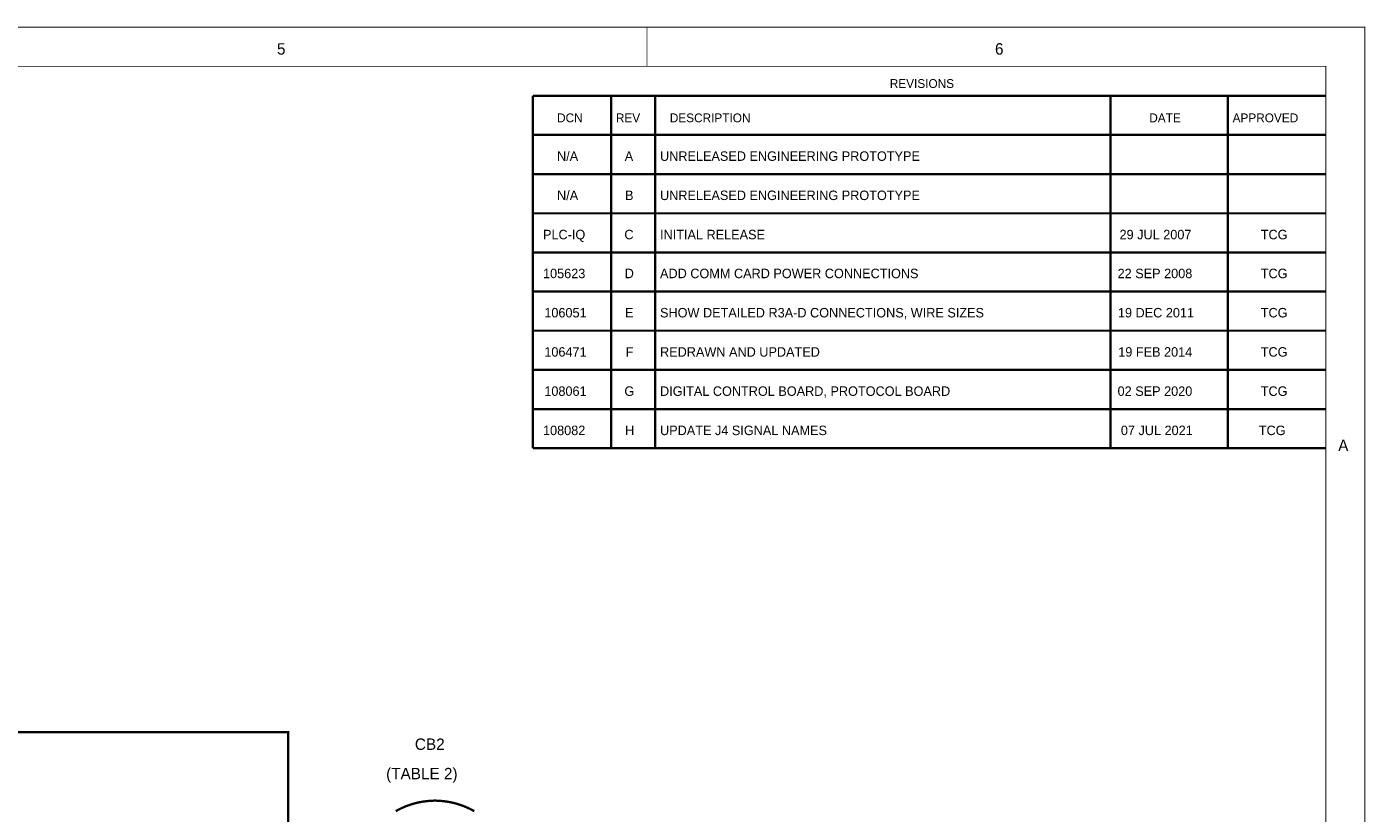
# Model space of a CAD drawing. Extents: x 0 to 22, y 0 to 17.
# Tile 62 of 62: x 15.2 to 22, y 13 to 17. Entities that reach past the tile are written whole.
import ezdxf

# ---------------------------------------------------------------- set-up
doc = ezdxf.new("R2010")
doc.units = 0
doc.layers.add('SHEET', color=255, linetype='CONTINUOUS')

msp = doc.modelspace()

# ---------------------------------------------------------------- linework, layer by layer
at = {"layer": 'SHEET', "const_width": 0.0039}
for points in [[(0.0008, 17), (0.0008, 0), (21.9992, 0), (21.9992, 17), (0.0008, 17), (0.0008, 17)], [(0.0008, 17), (21.9992, 17), (21.9992, 0), (0.0008, 0), (0.0008, 17)], [(0.2012, 16.7997), (0.2012, 0.1995), (21.7997, 0.1995), (21.7997, 16.7997), (0.2012, 16.7997), (0.2012, 16.7997)], [(0.2012, 16.7997), (21.7997, 16.7997), (21.7997, 0.1995), (0.2012, 0.1995), (0.2012, 16.7997)]]:
    msp.add_lwpolyline(points, close=True, dxfattribs=at)
at = {"layer": 'SHEET'}
for points, const_width in [([(18.3333, 17), (18.3333, 16.7997)], 0.0039), ([(21.9992, 17), (21.7997, 17)], 0.0039), ([(21.9992, 17), (21.9992, 16.7997)], 0.0039), ([(21.7997, 16.6494), (17.7499, 16.6494)], 0.0118), ([(17.7499, 16.6494), (17.7499, 14.8497)], 0.0118), ([(18.1497, 16.6494), (18.1497, 14.8497)], 0.0118), ([(18.3751, 16.6494), (18.3751, 14.8497)], 0.0118), ([(20.6996, 16.6494), (20.6996, 14.8497)], 0.0118), ([(21.2997, 16.6494), (21.2997, 14.8497)], 0.0118), ([(21.7997, 16.4499), (17.7499, 16.4499)], 0.0118), ([(21.7997, 16.2496), (17.7499, 16.2496)], 0.0118), ([(21.7997, 16.0492), (17.7499, 16.0492)], 0.0118), ([(21.7997, 15.8497), (17.7499, 15.8497)], 0.0118), ([(21.7997, 15.6494), (17.7499, 15.6494)], 0.0118), ([(21.7997, 15.4499), (17.7499, 15.4499)], 0.0118), ([(21.7997, 15.2496), (17.7499, 15.2496)], 0.0118), ([(21.7997, 15.0492), (17.7499, 15.0492)], 0.0118), ([(21.7997, 14.8497), (17.7499, 14.8497)], 0.0118), ([(10.8005, 12.6995), (10.8005, 13.3998), (16.4996, 13.3998), (16.4996, 12.8998), (16.8501, 12.8998)], 0.0118), ([(17.4503, 12.9958), (17.4386, 13.0025), (17.4269, 13.0083), (17.4144, 13.0142), (17.4027, 13.0192), (17.3902, 13.0242), (17.3776, 13.0284), (17.3651, 13.0326), (17.3526, 13.0359), (17.3401, 13.0392), (17.3276, 13.0417), (17.3142, 13.0442), (17.3017, 13.0459), (17.2883, 13.0476), (17.2758, 13.0484), (17.2633, 13.0492), (17.2499, 13.0501), (17.2366, 13.0492), (17.2241, 13.0484), (17.2115, 13.0476), (17.1982, 13.0459), (17.1857, 13.0442), (17.1723, 13.0417), (17.1598, 13.0392), (17.1473, 13.0359), (17.1348, 13.0326), (17.1222, 13.0284), (17.1097, 13.0242), (17.0972, 13.0192), (17.0855, 13.0142), (17.073, 13.0083), (17.0613, 13.0025), (17.0496, 12.9958)], 0.0118)]:
    msp.add_lwpolyline(points, dxfattribs=dict(at, const_width=const_width))

# ---------------------------------------------------------------- texts
for s, height, p in [('5', 0.0584, (16.4428, 16.8598)), ('6', 0.0584, (20.1103, 16.8598)), ('REVISIONS', 0.04508, (19.5728, 16.6895)), ('DCN', 0.04508, (17.8734, 16.5142)), ('REV', 0.04508, (18.1739, 16.5142)), ('DESCRIPTION', 0.045075, (18.4494, 16.5142)), ('DATE', 0.04508, (20.8982, 16.5142)), ('APPROVED', 0.04508, (21.3239, 16.5142)), ('N/A', 0.04841, (17.8734, 16.3172)), ('A', 0.0484, (18.219, 16.3172)), ('UNRELEASED ENGINEERING PROTOTYPE', 0.048414, (18.3993, 16.3172)), ('N/A', 0.04841, (17.8734, 16.1169)), ('B', 0.0484, (18.2207, 16.1169)), ('UNRELEASED ENGINEERING PROTOTYPE', 0.048414, (18.3993, 16.1169)), ('PLC-IQ', 0.04841, (17.8017, 15.9165)), ('C', 0.0484, (18.2173, 15.9165)), ('INITIAL RELEASE', 0.048414, (18.3993, 15.9165)), ('29 JUL 2007', 0.048414, (20.7463, 15.9165)), ('TCG', 0.04841, (21.4675, 15.9165)), ('105623', 0.04841, (17.8017, 15.7179)), ('D', 0.0484, (18.219, 15.7179)), ('ADD COMM CARD POWER CONNECTIONS', 0.048414, (18.3993, 15.7179)), ('22 SEP 2008', 0.048414, (20.7363, 15.7179)), ('TCG', 0.04841, (21.4675, 15.7179)), ('106051', 0.04841, (17.8083, 15.5175)), ('E', 0.0484, (18.2207, 15.5175)), ('SHOW DETAILED R3A-D CONNECTIONS, WIRE SIZES', 0.048414, (18.3993, 15.5175)), ('19 DEC 2011', 0.048414, (20.738, 15.5175)), ('TCG', 0.04841, (21.4675, 15.5175)), ('106471', 0.04841, (17.8083, 15.3172)), ('F', 0.0484, (18.224, 15.3172)), ('REDRAWN AND UPDATED', 0.048414, (18.3993, 15.3172)), ('19 FEB 2014', 0.048414, (20.7397, 15.3172)), ('TCG', 0.04841, (21.4675, 15.3172)), ('108061', 0.04841, (17.8083, 15.1169)), ('G', 0.0484, (18.2173, 15.1169)), ('DIGITAL CONTROL BOARD, PROTOCOL BOARD', 0.048414, (18.3993, 15.1169)), ('02 SEP 2020', 0.048414, (20.7363, 15.1169)), ('TCG', 0.04841, (21.4675, 15.1169)), ('108082', 0.04841, (17.8017, 14.9165)), ('H', 0.0484, (18.2207, 14.9165)), ('UPDATE J4 SIGNAL NAMES', 0.048414, (18.3993, 14.9165)), ('07 JUL 2021', 0.048414, (20.753, 14.9165)), ('TCG', 0.04841, (21.4575, 14.9165)), ('A', 0.0584, (21.8631, 14.8347)), ('CB2', 0.05843, (17.1473, 13.3088)), ('(TABLE 2)', 0.05843, (17.0004, 13.1586))]:
    msp.add_text(s, height=height, dxfattribs=at).set_placement(p)

doc.saveas('drawing.dxf')
